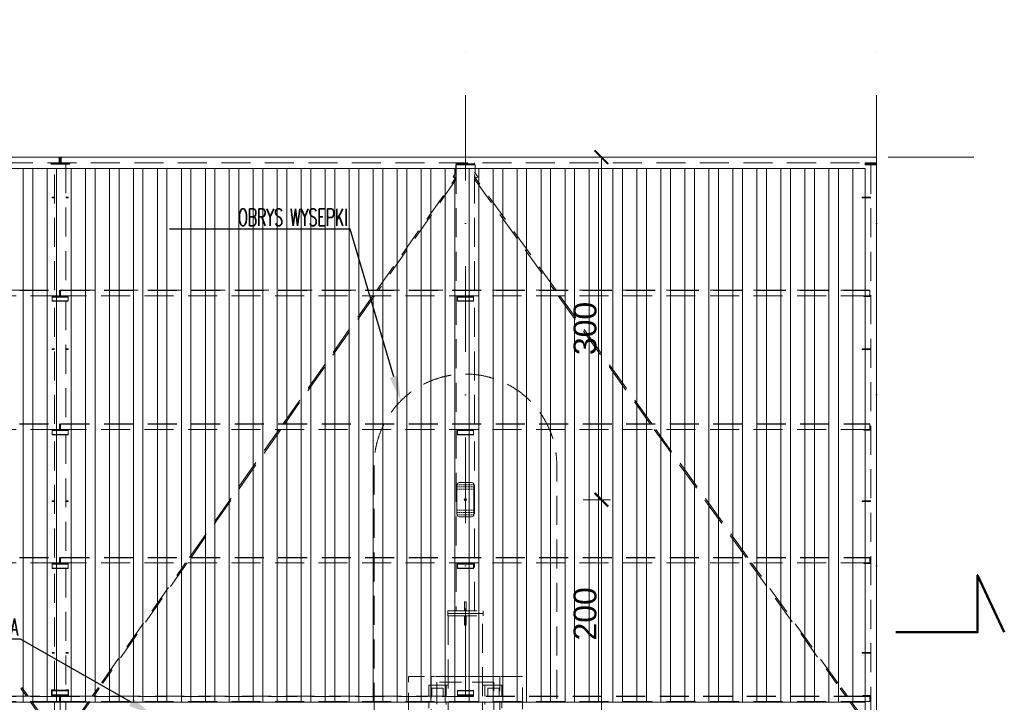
# Model space of a CAD drawing. Extents: x 261105 to 7565828, y -85627 to 5881792.
# Tile 9 of 116: x 329050 to 337673, y -72078 to -66098. Entities that reach past the tile are written whole.
import ezdxf
from ezdxf import colors
from ezdxf.entities.mleader import LeaderData, LeaderLine
from ezdxf.math import Vec2, Vec3

# ---------------------------------------------------------------- set-up
doc = ezdxf.new("R2010")
doc.units = 0
doc.header["$MEASUREMENT"] = 0
for name, pattern in [('DASH', [0.75, 0.5, -0.25]), ('DASHDOT2', [0.5, 0.25, -0.125, 0, -0.125]), ('DASHED', [19.05, 12.7, -6.35])]:
    doc.linetypes.add(name, pattern=pattern)
for name, color, linetype, lineweight in [('- AGP-1_WYMIARY', 7, 'Continuous', 20), ('A_sciany', 7, 'Continuous', 30), ('krawężnik wew', 132, 'Continuous', 5), ('linii', 7, 'Continuous', 15), ('linii słupów', 221, 'Continuous', 5), ('OSIE', 7, 'Continuous', 5), ('Przekrój znaki', 150, 'Continuous', 50)]:
    doc.layers.add(name, color=color, linetype=linetype, lineweight=lineweight)
doc.layers.add('100_rzut_okna', color=1, linetype='Continuous')
for name, color, linetype, lineweight, true_color in [('BK_Kreskowanie', 7, 'Continuous', 5, 0xa5a5a5), ('TB_CIENKA', 7, 'Continuous', 5, 0x7f7f7f), ('tlo', 7, 'Continuous', 9, 0xb2b2b2), ('wymiary', 7, 'Continuous', 9, 0x7f7f7f)]:
    doc.layers.add(name, color=color, linetype=linetype, lineweight=lineweight, true_color=true_color)
doc.styles.add('ARIAL', font='arial.ttf')
doc.styles.get("Standard").update_dxf_attribs({"font": 'TXT.shx'})
doc.dimstyles.new('mosstowy 1-100', dxfattribs={"dimscale": 20, "dimtxt": 10, "dimasz": 6, "dimexe": 4, "dimexo": 4, "dimgap": 2, "dimtad": 1, "dimdec": 0, "dimlfac": 0.1, "dimtxsty": 'ARIAL', "dimblk": 'ARCHTICK', "dimcen": 4, "dimclrd": 256, "dimclre": 256, "dimclrt": 7, "dimadec": 0, "dimazin": 0, "dimtfac": 1, "dimtdec": 0, "dimtmove": 1, "dimatfit": 3, "dimfxl": 8, "dimfxlon": 1, "dimlwd": -1, "dimlwe": 9, "dimarcsym": 0})

# ---------------------------------------------------------------- blocks, each defined once
blk = doc.blocks.new('fdgfdgdfg')
at = {"layer": 'OSIE', "linetype": 'DASHDOT2', "ltscale": 3000}
for p, q in [((366947.8, 34226.1, 0), (366947.8, 47637.1, 0)), ((370547.8, 34226.1, 0), (370547.8, 47637.1, 0)), ((346647.8, 46432.3, 0), (371434.9, 46432.3, 0))]:
    blk.add_line(p, q, dxfattribs=at)
blk = doc.blocks.new('FDGFDG')
at = {"layer": 'linii słupów', "linetype": 'DASHED', "ltscale": 15}
for p, q in [((333253.5, -71852.5, 0), (332653.5, -71852.5, 0)), ((332653.5, -71852.5, 0), (332653.5, -72552.5, 0)), ((333203.5, -71902.5, 0), (332703.5, -71902.5, 0)), ((332703.5, -71902.5, 0), (332703.5, -72552.5, 0)), ((333203.5, -72552.5, 0), (333203.5, -71902.5, 0)), ((333253.5, -72552.5, 0), (333253.5, -71852.5, 0))]:
    blk.add_line(p, q, dxfattribs=at)
at = {"layer": 'linii słupów', "linetype": 'DASHED', "ltscale": 15, "elevation": 0, "flags": 128}
blk.add_lwpolyline([(333453.5, -71852.5), (332453.5, -71852.5), (332453.5, -72852.5), (333453.5, -72852.5)], close=True, dxfattribs=at)
blk = doc.blocks.new('GHFGFH')
at = {"layer": 'BK_Kreskowanie'}
for p, q in [((329079.6, -47402.5, 0), (329079.6, -52077.5, 0)), ((329163.6, -47402.5, 0), (329163.6, -52077.5, 0)), ((329289.6, -47402.5, 0), (329289.6, -52077.5, 0)), ((329373.6, -47402.5, 0), (329373.6, -52077.5, 0)), ((329499.6, -47402.5, 0), (329499.6, -52077.5, 0)), ((329625.6, -47402.5, 0), (329625.6, -52077.5, 0)), ((329709.6, -47402.5, 0), (329709.6, -52077.5, 0)), ((329835.6, -47402.5, 0), (329835.6, -52077.5, 0)), ((329919.6, -47402.5, 0), (329919.6, -52077.5, 0)), ((330045.6, -47402.5, 0), (330045.6, -52077.5, 0)), ((330129.6, -47402.5, 0), (330129.6, -52077.5, 0)), ((330255.6, -47402.5, 0), (330255.6, -52077.5, 0)), ((330339.6, -47402.5, 0), (330339.6, -52077.5, 0)), ((330465.6, -47402.5, 0), (330465.6, -52077.5, 0)), ((330549.6, -47402.5, 0), (330549.6, -52077.5, 0)), ((330675.6, -47402.5, 0), (330675.6, -52077.5, 0)), ((330759.6, -47402.5, 0), (330759.6, -52077.5, 0)), ((330885.6, -47402.5, 0), (330885.6, -52077.5, 0)), ((330969.6, -47402.5, 0), (330969.6, -52077.5, 0)), ((331095.6, -47402.5, 0), (331095.6, -52077.5, 0)), ((331179.6, -47402.5, 0), (331179.6, -52077.5, 0)), ((331305.6, -47402.5, 0), (331305.6, -52077.5, 0)), ((331389.6, -47402.5, 0), (331389.6, -52077.5, 0)), ((331515.6, -47402.5, 0), (331515.6, -52077.5, 0)), ((331599.6, -47402.5, 0), (331599.6, -52077.5, 0)), ((331725.6, -47402.5, 0), (331725.6, -52077.5, 0)), ((331809.6, -47402.5, 0), (331809.6, -52077.5, 0)), ((331935.6, -47402.5, 0), (331935.6, -52077.5, 0)), ((332019.6, -47402.5, 0), (332019.6, -52077.5, 0)), ((332145.6, -47402.5, 0), (332145.6, -52077.5, 0)), ((332229.6, -47402.5, 0), (332229.6, -52077.5, 0)), ((332355.6, -47402.5, 0), (332355.6, -52077.5, 0)), ((332439.6, -47402.5, 0), (332439.6, -52077.5, 0)), ((332565.6, -47402.5, 0), (332565.6, -52077.5, 0)), ((332649.6, -47402.5, 0), (332649.6, -52077.5, 0)), ((332775.6, -47402.5, 0), (332775.6, -52077.5, 0)), ((332859.6, -47402.5, 0), (332859.6, -52077.5, 0)), ((332985.6, -47402.5, 0), (332985.6, -52077.5, 0)), ((333069.6, -47402.5, 0), (333069.6, -52077.5, 0)), ((333195.6, -47402.5, 0), (333195.6, -52077.5, 0)), ((333279.6, -47402.5, 0), (333279.6, -52077.5, 0)), ((333405.6, -47402.5, 0), (333405.6, -52077.5, 0)), ((333405.6, -47402.5, 0), (333405.6, -52077.5, 0)), ((333489.6, -47402.5, 0), (333489.6, -52077.5, 0)), ((333615.6, -47402.5, 0), (333615.6, -52077.5, 0)), ((333699.6, -47402.5, 0), (333699.6, -52077.5, 0)), ((333825.6, -47402.5, 0), (333825.6, -52077.5, 0)), ((333909.6, -47402.5, 0), (333909.6, -52077.5, 0)), ((334035.6, -47402.5, 0), (334035.6, -52077.5, 0)), ((334119.6, -47402.5, 0), (334119.6, -52077.5, 0)), ((334245.6, -47402.5, 0), (334245.6, -52077.5, 0)), ((334329.6, -47402.5, 0), (334329.6, -52077.5, 0)), ((334455.6, -47402.5, 0), (334455.6, -52077.5, 0)), ((334539.6, -47402.5, 0), (334539.6, -52077.5, 0)), ((334665.6, -47402.5, 0), (334665.6, -52077.5, 0)), ((334749.6, -47402.5, 0), (334749.6, -52077.5, 0)), ((334875.6, -47402.5, 0), (334875.6, -52077.5, 0)), ((334959.6, -47402.5, 0), (334959.6, -52077.5, 0)), ((335085.6, -47402.5, 0), (335085.6, -52077.5, 0)), ((335169.6, -47402.5, 0), (335169.6, -52077.5, 0)), ((335295.6, -47402.5, 0), (335295.6, -52077.5, 0)), ((335379.6, -47402.5, 0), (335379.6, -52077.5, 0)), ((335505.6, -47402.5, 0), (335505.6, -52077.5, 0)), ((335589.6, -47402.5, 0), (335589.6, -52077.5, 0)), ((335715.6, -47402.5, 0), (335715.6, -52077.5, 0)), ((335799.6, -47402.5, 0), (335799.6, -52077.5, 0)), ((335925.6, -47402.5, 0), (335925.6, -52077.5, 0)), ((336009.6, -47402.5, 0), (336009.6, -52077.5, 0)), ((336135.6, -47402.5, 0), (336135.6, -52077.5, 0)), ((336219.6, -47402.5, 0), (336219.6, -52077.5, 0)), ((336345.6, -47402.5, 0), (336345.6, -52077.5, 0))]:
    blk.add_line(p, q, dxfattribs=at)
blk = doc.blocks.new('KOKO')
at = {"layer": 'tlo', "linetype": 'DASHED', "lineweight": 0, "ltscale": 20}
for p, q in [((391069.2, -39900.4), (383427.2, -39900.4)), ((383912.5, -39950.4), (383912.5, -39900.4)), ((383920.5, -39900.4), (383912.5, -39900.4)), ((383912.5, -39950.4), (383912.5, -39900.4)), ((383920.5, -39950.4), (383920.5, -39900.4)), ((383928.5, -39900.4), (383920.5, -39900.4)), ((383920.5, -39950.4), (383920.5, -39900.4)), ((383928.5, -39950.4), (383928.5, -39900.4)), ((383928.5, -39900.4), (383928.5, -39950.4)), ((391069.2, -39950.4), (391069.2, -39900.4)), ((383427.2, -39950.4), (391069.2, -39950.4)), ((383837.5, -39950.4), (383837.5, -39955.4)), ((383917.5, -39955.4), (383837.5, -39955.4)), ((383840.5, -39955.4), (383840.5, -39960.4)), ((383840.5, -39955.4), (384000.5, -39955.4)), ((383840.5, -39960.4), (383870.5, -39960.4)), ((383869.2, -41066.4), (383869.2, -39960.4)), ((383970.5, -39960.4), (383870.5, -39960.4)), ((383912.5, -39950.4), (383920.5, -39950.4)), ((383917.5, -39955.4), (383917.5, -39950.4)), ((383920.5, -39950.4), (383928.5, -39950.4)), ((383923.5, -39950.4), (383923.5, -39955.4)), ((384003.5, -39955.4), (383923.5, -39955.4)), ((383969.2, -39960.4), (383969.2, -41066.4)), ((383970.5, -39960.4), (384000.5, -39960.4)), ((384000.5, -39955.4), (384000.5, -39960.4)), ((384003.5, -39955.4), (384003.5, -39950.4)), ((387389.2, -39966.4), (387385.5, -39966.4)), ((387385.5, -39966.4), (387385.5, -40035.8)), ((387389.2, -39950.4), (387389.2, -39958.4)), ((387549.2, -39958.4), (387389.2, -39958.4)), ((387389.2, -39958.4), (387389.2, -39966.4)), ((387389.2, -39958.4), (387549.2, -39958.4)), ((387549.2, -39966.4), (387389.2, -39966.4)), ((387389.2, -39966.4), (387389.2, -41066.4)), ((387549.2, -39958.4), (387549.2, -39950.4)), ((387549.2, -39958.4), (387549.2, -39966.4)), ((387553, -39966.4), (387549.2, -39966.4)), ((387549.2, -41066.4), (387549.2, -39966.4)), ((387553, -40035.8), (387553, -39966.4)), ((390969.2, -39950.4), (390969.2, -39958.4)), ((391069.2, -39950.4), (390969.2, -39950.4)), ((390969.2, -39958.4), (391069.2, -39958.4)), ((390969.2, -39958.4), (390969.2, -39966.4)), ((390969.2, -39958.4), (391069.2, -39958.4)), ((391069.2, -39966.4), (390969.2, -39966.4)), ((391069.2, -39966.4), (391019.2, -39966.4)), ((391019.2, -39966.4), (391019.2, -49834.4)), ((391069.2, -39958.4), (391069.2, -39950.4)), ((391069.2, -39966.4), (391069.2, -39958.4)), ((391069.2, -49834.4), (391069.2, -39966.4)), ((386692.3, -41066.4), (387389.2, -40072.5)), ((387389.2, -40093.4), (386707, -41066.4)), ((387389.2, -40030.5), (387360.3, -40070.9)), ((387360.3, -40070.9), (387376.6, -40082.5)), ((387578.1, -40070.9), (387549.2, -40030.5)), ((387559.4, -40084.3), (387549.2, -40070.1)), ((388262.7, -41066.4), (387549.2, -40071.6)), ((387549.2, -40092.2), (388248, -41066.4)), ((387578.1, -40070.9), (387559.4, -40084.3)), ((383849.2, -40255.4), (383849.2, -40249.4)), ((383849.2, -40249.4), (383869.2, -40249.4)), ((383869.2, -40255.4), (383849.2, -40255.4)), ((383969.2, -40249.4), (383989.2, -40249.4)), ((383989.2, -40255.4), (383969.2, -40255.4)), ((383989.2, -40249.4), (383989.2, -40255.4)), ((390944.2, -40249.4), (390944.2, -40255.4)), ((390944.2, -40249.4), (391019.2, -40249.4)), ((391019.2, -40255.4), (390944.2, -40255.4)), ((376324.2, -41066.5), (383914.2, -41066.5)), ((376324.2, -41068.3), (383914.2, -41068.3)), ((376324.2, -41068.4), (383914.2, -41068.4)), ((383914.2, -41114.4), (376324.2, -41114.4)), ((380449.2, -41066.4), (383869.2, -41066.4)), ((383849.2, -41116.4), (383849.2, -41114.4)), ((383849.2, -41119.8), (383849.2, -41116.4)), ((383989.2, -41116.4), (383849.2, -41116.4)), ((383849.2, -41125.5), (383849.2, -41119.8)), ((383989.2, -41119.8), (383849.2, -41119.8)), ((383849.2, -41159), (383849.2, -41125.5)), ((383989.2, -41125.5), (383849.2, -41125.5)), ((383914.2, -41066.4), (383914.2, -41066.5)), ((383914.2, -41066.5), (383914.2, -41068.3)), ((383914.2, -41068.3), (383914.2, -41114.4)), ((383914.2, -41112.4), (383924.2, -41112.4)), ((383924.2, -41113.9), (383914.2, -41113.9)), ((383924.2, -41066.5), (383924.2, -41066.4)), ((383924.2, -41068.3), (383924.2, -41066.5)), ((383924.2, -41066.5), (391009.2, -41066.5)), ((383924.2, -41114.4), (383924.2, -41068.3)), ((383924.2, -41068.3), (391009.2, -41068.3)), ((383924.2, -41068.4), (391009.2, -41068.4)), ((391009.2, -41114.4), (383924.2, -41114.4)), ((383969.2, -41066.4), (387389.2, -41066.4)), ((383989.2, -41114.4), (383989.2, -41116.4)), ((383989.2, -41116.4), (383989.2, -41119.8)), ((383989.2, -41119.8), (383989.2, -41125.5)), ((383989.2, -41125.5), (383989.2, -41159)), ((385871.9, -42236.4), (386658.6, -41114.4)), ((386673.3, -41114.4), (385886.5, -42236.4)), ((387389.2, -41114.4), (387389.2, -42236.4)), ((387399.2, -41114.4), (387399.2, -41116.4)), ((387399.2, -41116.4), (387399.2, -41119.8)), ((387399.2, -41116.4), (387539.2, -41116.4)), ((387399.2, -41119.8), (387399.2, -41125.5)), ((387399.2, -41119.8), (387539.2, -41119.8)), ((387399.2, -41125.5), (387539.2, -41125.5)), ((387399.2, -41125.5), (387399.2, -41159)), ((387539.2, -41116.4), (387539.2, -41114.4)), ((387539.2, -41119.8), (387539.2, -41116.4)), ((387539.2, -41125.5), (387539.2, -41119.8)), ((387539.2, -41159), (387539.2, -41125.5)), ((391009.2, -41066.4), (387549.2, -41066.4)), ((387549.2, -42236.4), (387549.2, -41114.4)), ((388282.4, -41114.4), (389087.2, -42236.4)), ((389101.9, -42236.4), (388297.2, -41114.4)), ((390959.2, -41114.4), (390959.2, -41120.3)), ((390959.2, -41120.3), (391019.2, -41120.3)), ((391009.2, -41066.5), (391009.2, -41066.4)), ((391009.2, -41068.3), (391009.2, -41066.5)), ((391009.2, -41114.4), (391009.2, -41068.3)), ((391019.2, -41112.5), (391009.2, -41112.5)), ((391009.2, -41114.3), (391019.2, -41114.3)), ((383849.2, -41162.4), (383849.2, -41159)), ((383989.2, -41159), (383849.2, -41159)), ((383989.2, -41162.4), (383849.2, -41162.4)), ((383869.2, -42236.4), (383869.2, -41162.4)), ((383969.2, -41162.4), (383969.2, -42236.4)), ((383989.2, -41159), (383989.2, -41162.4)), ((387399.2, -41159), (387399.2, -41162.4)), ((387399.2, -41159), (387539.2, -41159)), ((387399.2, -41162.4), (387539.2, -41162.4)), ((387539.2, -41162.4), (387539.2, -41159)), ((383849.2, -41585.4), (383849.2, -41579.4)), ((383849.2, -41579.4), (383869.2, -41579.4)), ((383869.2, -41585.4), (383849.2, -41585.4)), ((383969.2, -41579.4), (383989.2, -41579.4)), ((383989.2, -41585.4), (383969.2, -41585.4)), ((383989.2, -41579.4), (383989.2, -41585.4)), ((390944.2, -41579.4), (390944.2, -41585.4)), ((390944.2, -41579.4), (391019.2, -41579.4)), ((391019.2, -41585.4), (390944.2, -41585.4)), ((376324.2, -42236.4), (383914.2, -42236.4)), ((376324.2, -42236.5), (383914.2, -42236.5)), ((376324.2, -42238.3), (383914.2, -42238.3)), ((376324.2, -42238.4), (383914.2, -42238.4)), ((383914.2, -42236.4), (383914.2, -42236.5)), ((383914.2, -42236.5), (383914.2, -42238.3)), ((383914.2, -42238.3), (383914.2, -42284.4)), ((383924.2, -42236.4), (383924.2, -42236.5)), ((383924.2, -42236.4), (391009.2, -42236.4)), ((383924.2, -42238.3), (383924.2, -42236.5)), ((383924.2, -42236.5), (391009.2, -42236.5)), ((383924.2, -42238.3), (383924.2, -42284.4)), ((383924.2, -42238.3), (391009.2, -42238.3)), ((383924.2, -42238.4), (391009.2, -42238.4)), ((391009.2, -42236.4), (391009.2, -42236.5)), ((391009.2, -42238.3), (391009.2, -42236.5)), ((391009.2, -42238.3), (391009.2, -42284.4)), ((383914.2, -42284.4), (376324.2, -42284.4)), ((383849.2, -42284.4), (383849.2, -42286.4)), ((383849.2, -42289.8), (383849.2, -42286.4)), ((383989.2, -42286.4), (383849.2, -42286.4)), ((383849.2, -42295.5), (383849.2, -42289.8)), ((383989.2, -42289.8), (383849.2, -42289.8)), ((383849.2, -42295.5), (383849.2, -42329)), ((383989.2, -42295.5), (383849.2, -42295.5)), ((383849.2, -42332.4), (383849.2, -42329)), ((383989.2, -42329), (383849.2, -42329)), ((383989.2, -42332.4), (383849.2, -42332.4)), ((383869.2, -43406.4), (383869.2, -42332.4)), ((383914.2, -42282.4), (383924.2, -42282.4)), ((383924.2, -42283.9), (383914.2, -42283.9)), ((391009.2, -42284.4), (383924.2, -42284.4)), ((383969.2, -42332.4), (383969.2, -43406.4)), ((383989.2, -42284.4), (383989.2, -42286.4)), ((383989.2, -42286.4), (383989.2, -42289.8)), ((383989.2, -42289.8), (383989.2, -42295.5)), ((383989.2, -42295.5), (383989.2, -42329)), ((383989.2, -42329), (383989.2, -42332.4)), ((385051.4, -43406.5), (385838.2, -42284.4)), ((385852.9, -42284.4), (385066.1, -43406.5)), ((387389.2, -42284.4), (387389.2, -43406.4)), ((387399.2, -42284.4), (387399.2, -42286.4)), ((387399.2, -42286.4), (387399.2, -42289.8)), ((387399.2, -42286.4), (387539.2, -42286.4)), ((387399.2, -42289.8), (387399.2, -42295.5)), ((387399.2, -42289.8), (387539.2, -42289.8)), ((387399.2, -42295.5), (387539.2, -42295.5)), ((387399.2, -42295.5), (387399.2, -42329)), ((387399.2, -42329), (387399.2, -42332.4)), ((387399.2, -42329), (387539.2, -42329)), ((387399.2, -42332.4), (387539.2, -42332.4)), ((387539.2, -42286.4), (387539.2, -42284.4)), ((387539.2, -42289.8), (387539.2, -42286.4)), ((387539.2, -42295.5), (387539.2, -42289.8)), ((387539.2, -42329), (387539.2, -42295.5)), ((387539.2, -42332.4), (387539.2, -42329)), ((387549.2, -43406.4), (387549.2, -42284.4)), ((389121.6, -42284.4), (389926.4, -43406.4)), ((389941.2, -43406.4), (389136.4, -42284.4)), ((390959.2, -42284.4), (390959.2, -42290.3)), ((390959.2, -42290.3), (391019.2, -42290.3)), ((391019.2, -42282.5), (391009.2, -42282.5)), ((391009.2, -42284.3), (391019.2, -42284.3)), ((383849.2, -42915.4), (383849.2, -42909.4)), ((383849.2, -42909.4), (383869.2, -42909.4)), ((383869.2, -42915.4), (383849.2, -42915.4)), ((383969.2, -42909.4), (383989.2, -42909.4)), ((383989.2, -42915.4), (383969.2, -42915.4)), ((383989.2, -42909.4), (383989.2, -42915.4)), ((390944.2, -42909.4), (390944.2, -42915.4)), ((391019.2, -42909.4), (390944.2, -42909.4)), ((390944.2, -42915.4), (391019.2, -42915.4)), ((376324.2, -43406.4), (383914.2, -43406.4)), ((376324.2, -43406.5), (383914.2, -43406.5)), ((376324.2, -43408.3), (383914.2, -43408.3)), ((376324.2, -43408.4), (383914.2, -43408.4)), ((383914.2, -43454.4), (376324.2, -43454.4)), ((383849.2, -43454.4), (383849.2, -43456.4)), ((383849.2, -43459.8), (383849.2, -43456.4)), ((383989.2, -43456.4), (383849.2, -43456.4)), ((383914.2, -43406.4), (383914.2, -43406.5)), ((383914.2, -43406.5), (383914.2, -43408.3)), ((383914.2, -43408.3), (383914.2, -43454.4)), ((383914.2, -43452.4), (383924.2, -43452.4)), ((383924.2, -43453.9), (383914.2, -43453.9)), ((383924.2, -43406.4), (383924.2, -43406.5)), ((383924.2, -43406.4), (391009.2, -43406.4)), ((383924.2, -43408.3), (383924.2, -43406.5)), ((383924.2, -43406.5), (391009.2, -43406.5)), ((383924.2, -43408.3), (383924.2, -43454.4)), ((383924.2, -43408.3), (391009.2, -43408.3)), ((383924.2, -43408.4), (391009.2, -43408.4)), ((391009.2, -43454.4), (383924.2, -43454.4)), ((383989.2, -43454.4), (383989.2, -43456.4)), ((383989.2, -43456.4), (383989.2, -43459.8)), ((384284, -44500.9), (385017.8, -43454.4)), ((385032.4, -43454.4), (384293.8, -44507.8)), ((387389.2, -43454.4), (387389.2, -43875.1)), ((387399.2, -43454.4), (387399.2, -43456.4)), ((387399.2, -43456.4), (387399.2, -43459.8)), ((387399.2, -43456.4), (387539.2, -43456.4)), ((387539.2, -43456.4), (387539.2, -43454.4)), ((387539.2, -43459.8), (387539.2, -43456.4)), ((387549.2, -43875.1), (387549.2, -43454.4)), ((389960.8, -43454.4), (390718.2, -44510.3)), ((390728, -44503.3), (389975.6, -43454.4)), ((390959.2, -43454.4), (390959.2, -43460.3)), ((391009.2, -43406.5), (391009.2, -43406.4)), ((391009.2, -43408.3), (391009.2, -43406.5)), ((391009.2, -43454.4), (391009.2, -43408.3)), ((391019.2, -43452.5), (391009.2, -43452.5)), ((391009.2, -43454.3), (391019.2, -43454.3)), ((383849.2, -43465.5), (383849.2, -43459.8)), ((383989.2, -43459.8), (383849.2, -43459.8)), ((383849.2, -43465.5), (383849.2, -43499)), ((383989.2, -43465.5), (383849.2, -43465.5)), ((383849.2, -43502.4), (383849.2, -43499)), ((383989.2, -43499), (383849.2, -43499)), ((383989.2, -43502.4), (383849.2, -43502.4)), ((383869.2, -44567.4), (383869.2, -43502.4)), ((383969.2, -43502.4), (383969.2, -44567.4)), ((383989.2, -43459.8), (383989.2, -43465.5)), ((383989.2, -43465.5), (383989.2, -43499)), ((383989.2, -43499), (383989.2, -43502.4)), ((387399.2, -43459.8), (387399.2, -43465.5)), ((387399.2, -43459.8), (387539.2, -43459.8)), ((387399.2, -43465.5), (387539.2, -43465.5)), ((387399.2, -43465.5), (387399.2, -43499)), ((387399.2, -43499), (387399.2, -43502.4)), ((387399.2, -43499), (387539.2, -43499)), ((387399.2, -43502.4), (387539.2, -43502.4)), ((387539.2, -43465.5), (387539.2, -43459.8)), ((387539.2, -43499), (387539.2, -43465.5)), ((387539.2, -43502.4), (387539.2, -43499)), ((390959.2, -43460.3), (391019.2, -43460.3)), ((387476.2, -43795.1), (387462.2, -43795.1)), ((387462.2, -43795.1), (387462.2, -43855.1)), ((387476.2, -43855.1), (387476.2, -43795.1)), ((387314.2, -43875.1), (387314.2, -43897.1)), ((387314.2, -43875.1), (387624.2, -43875.1)), ((387462.2, -43855.1), (387476.2, -43855.1)), ((387462.2, -43855.1), (387462.2, -43875.1)), ((387462.2, -43875.1), (387476.2, -43875.1)), ((387476.2, -43855.1), (387476.2, -43875.1)), ((387624.2, -43897.1), (387624.2, -43875.1)), ((387314.2, -43897.1), (387624.2, -43897.1)), ((387314.2, -43897.1), (387314.2, -43919.1)), ((387624.2, -43897.1), (387314.2, -43897.1)), ((387314.2, -43919.1), (387624.2, -43919.1)), ((387319.2, -43919.1), (387319.2, -44622.8)), ((387476.2, -43919.1), (387462.2, -43919.1)), ((387462.2, -43919.1), (387462.2, -43939.1)), ((387476.2, -43939.1), (387462.2, -43939.1)), ((387462.2, -43939.1), (387462.2, -43999.1)), ((387476.2, -43939.1), (387476.2, -43919.1)), ((387476.2, -43999.1), (387476.2, -43939.1)), ((387619.2, -44622.8), (387619.2, -43919.1)), ((387624.2, -43919.1), (387624.2, -43897.1)), ((387462.2, -43999.1), (387476.2, -43999.1)), ((383849.2, -44245.4), (383849.2, -44239.4)), ((383849.2, -44239.4), (383869.2, -44239.4)), ((383869.2, -44245.4), (383849.2, -44245.4)), ((383969.2, -44239.4), (383989.2, -44239.4)), ((383989.2, -44245.4), (383969.2, -44245.4)), ((383989.2, -44239.4), (383989.2, -44245.4)), ((390944.2, -44239.4), (390944.2, -44245.4)), ((390944.2, -44239.4), (391019.2, -44239.4)), ((391019.2, -44245.4), (390944.2, -44245.4)), ((383576.4, -44554.5), (383576.7, -44554.2)), ((383624.2, -44622.8), (383576.4, -44554.5)), ((383576.7, -44554.2), (383577.8, -44553.5)), ((383577.8, -44553.5), (383579.3, -44552.3)), ((383579.3, -44552.3), (383581.2, -44551)), ((383581.2, -44551), (383583.1, -44549.7)), ((383583.1, -44549.7), (383584.7, -44548.6)), ((383584.7, -44548.6), (383585.8, -44547.9)), ((383585.8, -44547.9), (383586.2, -44547.6)), ((383586.2, -44547.6), (383638.9, -44622.8)), ((383844.2, -44567.7), (383844.2, -44567.4)), ((383844.2, -44567.4), (383869.2, -44567.4)), ((383844.2, -44622.8), (383844.2, -44567.7)), ((383844.2, -44567.7), (383994.2, -44567.7)), ((383849.2, -44576.3), (383849.2, -44572.7)), ((383849.2, -44572.7), (383849.2, -44572.7)), ((383849.2, -44572.7), (383989.2, -44572.7)), ((383849.2, -44609.8), (383849.2, -44576.3)), ((383849.2, -44576.3), (383989.2, -44576.3)), ((383969.2, -44567.4), (383994.2, -44567.4)), ((383989.2, -44572.7), (383989.2, -44576.3)), ((383989.2, -44572.7), (383989.2, -44572.7)), ((383989.2, -44609.8), (383989.2, -44576.3)), ((383994.2, -44567.4), (383994.2, -44567.7)), ((383994.2, -44567.7), (383994.2, -44622.8)), ((384199.5, -44622.8), (384252.2, -44547.6)), ((384262, -44554.5), (384214.2, -44622.8)), ((384252.2, -44547.6), (384252.6, -44547.9)), ((384252.6, -44547.9), (384253.7, -44548.6)), ((384253.7, -44548.6), (384255.3, -44549.7)), ((384255.3, -44549.7), (384257.2, -44551)), ((384257.2, -44551), (384259.1, -44552.3)), ((384259.1, -44552.3), (384260.7, -44553.5)), ((384260.7, -44553.5), (384261.7, -44554.2)), ((384261.7, -44554.2), (384262, -44554.5)), ((384284.3, -44501.2), (384284, -44500.9)), ((384285.4, -44501.9), (384284.3, -44501.2)), ((384285.4, -44501.9), (384292.4, -44506.8)), ((384292.4, -44506.8), (384293.4, -44507.5)), ((384293.4, -44507.5), (384293.8, -44507.8)), ((387149.2, -44622.8), (387149.2, -44525.4)), ((387149.2, -44525.4), (387299.2, -44525.4)), ((387274.2, -44550.4), (387174.2, -44550.4)), ((387174.2, -44550.4), (387174.2, -44622.8)), ((387174.2, -44622.8), (387174.2, -44550.4)), ((387174.2, -44550.4), (387274.2, -44550.4)), ((387274.2, -44622.8), (387274.2, -44550.4)), ((387319.2, -44525.4), (387299.2, -44525.4)), ((387299.2, -44525.4), (387299.2, -44622.8)), ((387399.2, -44572.7), (387399.2, -44576.3)), ((387539.2, -44572.7), (387399.2, -44572.7)), ((387539.2, -44572.7), (387399.2, -44572.7)), ((387399.2, -44572.7), (387399.2, -44572.7)), ((387539.2, -44576.3), (387399.2, -44576.3)), ((387399.2, -44576.3), (387399.2, -44609.8)), ((387539.2, -44576.3), (387539.2, -44572.7)), ((387539.2, -44572.7), (387539.2, -44572.7)), ((387539.2, -44609.8), (387539.2, -44576.3)), ((387639.2, -44525.4), (387619.2, -44525.4)), ((387639.2, -44622.8), (387639.2, -44525.4)), ((387789.2, -44525.4), (387639.2, -44525.4)), ((387764.2, -44550.4), (387664.2, -44550.4)), ((387664.2, -44550.4), (387664.2, -44622.8)), ((387764.2, -44622.8), (387764.2, -44550.4)), ((387789.2, -44622.8), (387789.2, -44525.4)), ((390718.2, -44510.3), (390718.6, -44510.1)), ((390718.6, -44510.1), (390719.7, -44509.3)), ((390719.7, -44509.3), (390721.3, -44508.2)), ((390721.3, -44508.2), (390723.1, -44506.9)), ((390723.1, -44506.9), (390725, -44505.5)), ((390725, -44505.5), (390726.6, -44504.4)), ((390726.6, -44504.4), (390727.6, -44503.6)), ((390727.6, -44503.6), (390728, -44503.3)), ((390751.8, -44555.8), (390761.5, -44548.8)), ((390751.8, -44555.8), (390799.9, -44622.8)), ((390814.7, -44622.8), (390761.5, -44548.8)), ((383914.2, -44624.4), (376324.2, -44624.4)), ((380439.2, -44622.8), (383849.2, -44622.8)), ((383849.2, -44616.9), (383849.2, -44609.8)), ((383849.2, -44609.8), (383989.2, -44609.8)), ((383849.2, -44618.1), (383849.2, -44616.9)), ((383849.2, -44616.9), (383989.2, -44616.9)), ((383849.2, -44621.7), (383849.2, -44618.1)), ((383989.2, -44618.1), (383849.2, -44618.1)), ((383849.2, -44624.2), (383849.2, -44621.7)), ((383849.2, -44621.7), (383989.2, -44621.7)), ((383989.2, -44624.2), (383849.2, -44624.2)), ((383914.2, -44669.4), (383914.2, -44624.2)), ((383924.2, -44624.2), (383924.2, -44669.4)), ((390949.2, -44624.4), (383924.2, -44624.4)), ((383989.2, -44609.8), (383989.2, -44616.9)), ((383989.2, -44618.1), (383989.2, -44616.9)), ((383989.2, -44618.1), (383989.2, -44621.7)), ((383989.2, -44624.2), (383989.2, -44621.7)), ((383989.2, -44622.8), (387399.2, -44622.8)), ((387399.2, -44609.8), (387399.2, -44616.9)), ((387539.2, -44609.8), (387399.2, -44609.8)), ((387539.2, -44616.9), (387399.2, -44616.9)), ((387399.2, -44616.9), (387399.2, -44618.1)), ((387399.2, -44618.1), (387399.2, -44621.7)), ((387399.2, -44618.1), (387539.2, -44618.1)), ((387539.2, -44621.7), (387399.2, -44621.7)), ((387399.2, -44621.7), (387399.2, -44624.2)), ((387399.2, -44624.2), (387539.2, -44624.2)), ((387539.2, -44616.9), (387539.2, -44609.8)), ((387539.2, -44618.1), (387539.2, -44616.9)), ((387539.2, -44621.7), (387539.2, -44618.1)), ((387539.2, -44624.2), (387539.2, -44621.7)), ((390949.2, -44622.8), (387539.2, -44622.8)), ((391019.2, -44616.6), (390949.2, -44616.6)), ((390949.2, -44616.6), (390949.2, -44618.4)), ((390949.2, -44618.4), (390949.2, -44624.4)), ((390949.2, -44618.4), (391019.2, -44618.4)), ((390949.2, -44624.4), (391019.2, -44624.4)), ((391009.2, -44624.4), (391009.2, -44669.4)), ((383914.2, -44669.4), (376324.2, -44669.4)), ((383754.3, -44808.4), (383656.9, -44669.4)), ((383671.5, -44669.4), (383764.1, -44801.5)), ((383844.2, -44672.7), (383844.2, -44669.4)), ((383994.2, -44672.7), (383844.2, -44672.7)), ((383869.2, -44797.2), (383869.2, -44672.7)), ((383924.2, -44667.8), (383914.2, -44667.8)), ((391009.2, -44669.4), (383924.2, -44669.4)), ((383969.2, -44672.7), (383969.2, -44797.2)), ((383994.2, -44669.4), (383994.2, -44672.7)), ((384074.3, -44801.5), (384166.9, -44669.4)), ((384181.5, -44669.4), (384084.2, -44808.4)), ((387149.2, -44725.4), (387149.2, -44669.4)), ((387299.2, -44669.4), (387299.2, -44695.4)), ((387319.2, -44669.4), (387319.2, -45131.4)), ((387619.2, -45131.4), (387619.2, -44669.4)), ((387639.2, -44695.4), (387639.2, -44669.4)), ((387789.2, -44725.4), (387789.2, -44669.4)), ((390833.3, -44669.4), (390932.6, -44807.6)), ((390942.3, -44800.6), (390848.1, -44669.4))]:
    blk.add_line(p, q, dxfattribs=at)
blk = doc.blocks.new('zabezp')
at = {"layer": '- AGP-1_WYMIARY'}
h = blk.add_hatch(color=162, dxfattribs=at)
h.dxf.hatch_style = 1
h.paths.add_polyline_path([(-16112.59, 5302.07, 1), (-16114.59, 5302.07, 1)])
at = {"layer": '- AGP-1_WYMIARY', "color": 162}
blk.add_lwpolyline([(-16128.51, 5307.51), (-16128.51, 5296.63, 0.414214), (-16126.51, 5294.63), (-16100.67, 5294.63, 0.414214), (-16098.67, 5296.63), (-16098.67, 5307.51, 0.414214), (-16100.67, 5309.51), (-16126.51, 5309.51, 0.414214)], format="xyb", close=True, dxfattribs=at)
at = {"layer": '- AGP-1_WYMIARY', "color": 162, "linetype": 'DASH', "ltscale": 2}
for points in [[(-16126.73, 5309.51), (-16126.73, 5294.63)], [(-16124.73, 5309.51), (-16124.73, 5294.63)], [(-16122.73, 5309.51), (-16122.73, 5294.63)], [(-16104.44, 5309.51), (-16104.44, 5294.63)], [(-16102.44, 5309.51), (-16102.44, 5294.63)], [(-16100.44, 5309.51), (-16100.44, 5294.63)]]:
    blk.add_lwpolyline(points, dxfattribs=at)
at = {"layer": '- AGP-1_WYMIARY', "color": 162}
blk.add_circle((-16113.59, 5302.07), 1, dxfattribs=at)
blk = doc.blocks.new('_ArchTick')
at = {"layer": '100_rzut_okna', "color": 0, "linetype": 'Continuous', "const_width": 0.15}
blk.add_lwpolyline([(-0.5, -0.5), (0.5, 0.5)], dxfattribs=at)
blk = doc.blocks.new('*D1634')
at = {"layer": 'Defpoints', "color": 0}
for p in [(332368.6, -67302.5), (332879.2, -70302.5), (334144.1, -70302.5)]:
    blk.add_point(p, dxfattribs=at)
at = {"layer": 'wymiary', "lineweight": 9}
for p, q in [((333984.1, -67302.5), (334224.1, -67302.5)), ((333984.1, -70302.5), (334224.1, -70302.5))]:
    blk.add_line(p, q, dxfattribs=at)
at = {"layer": 'wymiary'}
blk.add_line((334144.1, -67302.5), (334144.1, -70302.5), dxfattribs=at)
at = {"layer": 'wymiary', "xscale": 120, "yscale": 120, "zscale": 120}
for p, rotation in [((334144.1, -67302.5), 90), ((334144.1, -70302.5), 270)]:
    blk.add_blockref('_ArchTick', p, dxfattribs=dict(at, rotation=rotation))
at = {"layer": 'wymiary', "color": 7, "insert": (334002, -68802.5), "char_height": 200, "attachment_point": 5, "rotation": 90, "style": 'ARIAL'}
blk.add_mtext('300', dxfattribs=at)
blk = doc.blocks.new('DFSFSD')
at = {"layer": 'Przekrój znaki'}
blk.add_lwpolyline([(391238.7, -44061.4), (391954.3, -44061.4), (391954.3, -43561.4), (392188.3, -44061.4)], dxfattribs=at)
blk = doc.blocks.new('*D1641')
at = {"layer": 'Defpoints', "color": 0}
for p in [(332879.2, -70302.5), (334144.1, -70302.5), (332561.1, -72302.5)]:
    blk.add_point(p, dxfattribs=at)
at = {"layer": 'wymiary', "lineweight": 9}
for p, q in [((333984.1, -70302.5), (334224.1, -70302.5)), ((333984.1, -72302.5), (334224.1, -72302.5))]:
    blk.add_line(p, q, dxfattribs=at)
at = {"layer": 'wymiary'}
blk.add_line((334144.1, -72302.5), (334144.1, -70302.5), dxfattribs=at)
at = {"layer": 'wymiary', "xscale": 120, "yscale": 120, "zscale": 120}
for p, rotation in [((334144.1, -70302.5), 90), ((334144.1, -72302.5), 270)]:
    blk.add_blockref('_ArchTick', p, dxfattribs=dict(at, rotation=rotation))
at = {"layer": 'wymiary', "color": 7, "insert": (334002, -71302.5), "char_height": 200, "attachment_point": 5, "rotation": 90, "style": 'ARIAL'}
blk.add_mtext('200', dxfattribs=at)

msp = doc.modelspace()

# ---------------------------------------------------------------- linework, layer by layer
at = {"layer": 'krawężnik wew', "linetype": 'DASHED', "lineweight": 15, "ltscale": 20, "elevation": 0, "flags": 128}
msp.add_lwpolyline([(332153.6, -70002.1), (332153.6, -75102.1, 0.288247), (332606.8, -75823.1, 0.552497), (333753.6, -75102.1), (333753.6, -70002.1, 0.414214), (332953.6, -69202.1, 0.414214)], format="xyb", close=True, dxfattribs=at)
at = {"layer": 'linii', "elevation": 0}
for points in [[(314153.6, -67302.5), (336553.6, -67302.5), (336553.6, -77302.5), (314153.6, -77302.5), (314153.6, -67302.5)], [(314253.6, -72077.5), (336453.6, -72077.5)], [(329403.6, -72527.5), (329403.6, -72077.5)]]:
    msp.add_lwpolyline(points, dxfattribs=at)
msp.add_lwpolyline([(314253.6, -67402.5), (336453.6, -67402.5), (336453.6, -77202.5), (314253.6, -77202.5)], close=True, dxfattribs=at)

# ---------------------------------------------------------------- block references
at = {"layer": '- AGP-1_WYMIARY', "xscale": 10, "yscale": 10, "zscale": 10, "rotation": 270}
msp.add_blockref('zabezp', (279932.9, -231438.4, 0), dxfattribs=at)
at = {"layer": 'linii'}
msp.add_blockref('fdgfdgdfg', (-33994.2, -113734.8), dxfattribs=at)
at = {"layer": 'wymiary'}
for name, p in [('DFSFSD', (-54515.6, -27402.1, 0)), ('KOKO', (-54515.6, -27402.1, 0)), ('GHFGFH', (0, -20000)), ('FDGFDG', (0, 0))]:
    msp.add_blockref(name, p, dxfattribs=at)

# ---------------------------------------------------------------- dimensions: what is measured, and where the dimension line sits
for p1, p2, picture, middle in [((332368.6, -67302.5, 0), (332879.2, -70302.5, 0), '*D1634', (334002, -68802.5)), ((332561.1, -72302.5, 0), (332879.2, -70302.5), '*D1641', (334002, -71302.5))]:
    dim = msp.add_linear_dim(base=(334144.1, -70302.5), p1=p1, p2=p2, angle=90, dimstyle='mosstowy 1-100', dxfattribs=at)
    dim.commit()
    dim.dimension.update_dxf_attribs({"geometry": picture, "text_midpoint": middle})

# ---------------------------------------------------------------- leaders
at = {"layer": 'TB_CIENKA'}
ml = msp.add_multileader_mtext('Standard', dxfattribs=at)
ml.set_content('{\\Fsimplex.shx|c238;\\W0.6;\\C7;OBRYS WYSEPKI}', color=256)
ml.set_leader_properties()
ml.build(insert=Vec2(0, 0))
ml.multileader.update_dxf_attribs({"text_right_attachment_type": 6, "dogleg_length": 0.36, "arrow_head_size": 220})
ctx = ml.context
ctx.base_point, ctx.char_height, ctx.arrow_head_size, ctx.landing_gap_size, ctx.plane_origin = Vec3(330840.6, -67843.3, 0), 150, 220, 20, Vec3(332754.6, -69965.4, 0)
ctx.right_attachment, ctx.text_align_type = 6, 2
notes = []
notes.append((ctx, [(0, (1, 1, 0), (331943.9, -67933.3, 0), (-1, 0), 0.36, [(0, [(332387.9, -69436.4, 0)], 0, [])])]))
ctx.mtext.insert, ctx.mtext.width, ctx.mtext.defined_height, ctx.mtext.alignment, ctx.mtext.flow_direction = Vec3(331923.5, -67753.3, 0), 2006.577, 758.7, 3, 5
ml = msp.add_multileader_mtext('Standard', dxfattribs=at)
ml.set_content('{\\Fsimplex.shx|c238;\\W0.6;\\C7;RYNNA  }', color=256)
ml.set_leader_properties()
ml.build(insert=Vec2(0, 0))
ml.multileader.update_dxf_attribs({"text_right_attachment_type": 6, "dogleg_length": 0.36, "arrow_head_size": 220})
ctx = ml.context
ctx.base_point, ctx.char_height, ctx.arrow_head_size, ctx.landing_gap_size, ctx.plane_origin = Vec3(328584.7, -71433.3, 0), 150, 220, 20, Vec3(330582.7, -72715.4)
ctx.right_attachment, ctx.text_align_type = 6, 2
notes.append((ctx, [(0, (1, 1, 0), (329057.9, -71523.3, 0), (-1, 0), 0.36, [(0, [(330216, -72186.4)], 0, [])])]))
ctx.mtext.insert, ctx.mtext.width, ctx.mtext.defined_height, ctx.mtext.alignment, ctx.mtext.flow_direction = Vec3(329037.6, -71343.3, 0), 2006.577, 758.7, 3, 5
for ctx, leaders in notes:
    for number, flags, end, landing, length, lines in leaders:
        leader = LeaderData()
        leader.index, (leader.has_last_leader_line, leader.has_dogleg_vector, leader.attachment_direction) = number, flags
        leader.last_leader_point, leader.dogleg_vector, leader.dogleg_length = Vec3(end), Vec3(landing), length
        for number, points, colour, breaks in lines:
            line = LeaderLine()
            line.index, line.vertices, line.color, line.breaks = number, Vec3.list(points), colors.encode_raw_color(colour), breaks
            leader.lines.append(line)
        ctx.leaders.append(leader)

doc.saveas('drawing.dxf')
